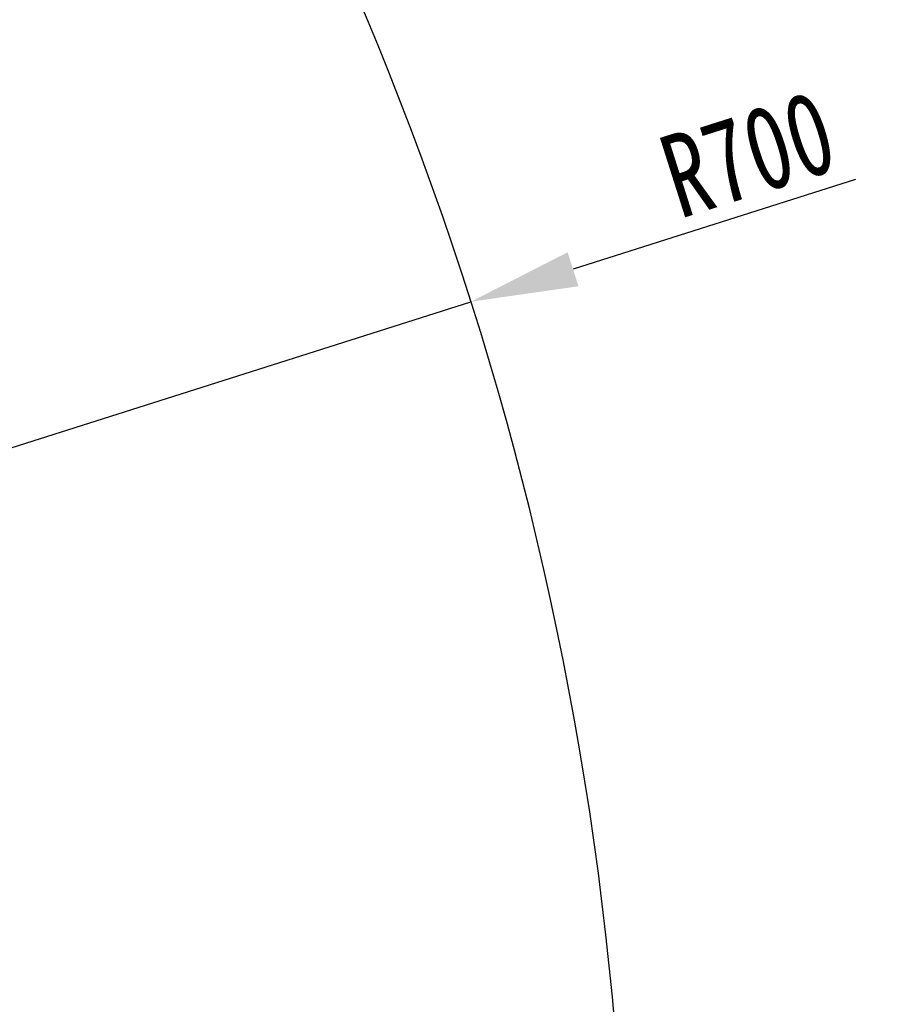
# Model space of a CAD drawing. Header units: millimetres. Extents: x 5717 to 9500, y -822 to 3039.
# Tile 16 of 31: x 7720 to 7903, y 875 to 1082. Entities that reach past the tile are written whole.
import ezdxf

# ---------------------------------------------------------------- set-up
doc = ezdxf.new("R2010")
doc.units = ezdxf.units.MM
doc.header["$PDSIZE"] = -1
doc.styles.get("Standard").update_dxf_attribs({"font": 'geniso.shx'})
doc.dimstyles.new('ISO-25', dxfattribs={"dimscale": 5, "dimtxt": 3.5, "dimasz": 4.5, "dimexe": 3.5, "dimexo": 0.625, "dimtad": 1, "dimdec": 1, "dimtxsty": 'Standard', "dimcen": 2.5, "dimclrd": 1, "dimclre": 1, "dimadec": 0, "dimazin": 0, "dimtfac": 1, "dimtdec": 1, "dimtmove": 1, "dimatfit": 3, "dimfxl": 1, "dimarcsym": 0})

# ---------------------------------------------------------------- blocks, each defined once
blk = doc.blocks.new('*D32')
at = {"color": 1, "lineweight": -2, "transparency": 16777216}
for p, q in [((7895.879719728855, 1048.55340670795), (7836.596367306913, 1029.741138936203)), ((7147.937810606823, 811.2104951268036), (7815.150253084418, 1022.935686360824))]:
    blk.add_line(p, q, dxfattribs=at)
at = {"color": 1, "transparency": 16777216}
blk.add_solid([(7835.462125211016, 1033.315491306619), (7837.730609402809, 1026.166786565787), (7815.150253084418, 1022.935686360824)], dxfattribs=at)
at = {"layer": 'Defpoints', "color": 0, "transparency": 16777216}
for p in [(7815.150253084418, 1022.935686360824), (7147.937810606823, 811.2104951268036)]:
    blk.add_point(p, dxfattribs=at)
at = {"color": 0, "transparency": 16777216, "insert": (7873.369333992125, 1053.868781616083), "char_height": 17.5, "attachment_point": 5, "rotation": 17.605690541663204}
blk.add_mtext('{\\fHYSWLongFangSong|b1|i0|c134|p2;R700}', dxfattribs=at)

msp = doc.modelspace()

# ---------------------------------------------------------------- linework, layer by layer
at = {"color": 4}
msp.add_arc((7147.937810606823, 811.2104951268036), 700, 224.9999999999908, 135.0000000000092, dxfattribs=at)

# ---------------------------------------------------------------- dimensions: what is measured, and where the dimension line sits
dim = msp.add_radius_dim(center=(7147.937810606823, 811.2104951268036), mpoint=(7815.150253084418, 1022.935686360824), text='{\\fHYSWLongFangSong|b1|i0|c134|p2;<>}', dimstyle='ISO-25')
dim.commit()
dim.dimension.update_dxf_attribs({"geometry": '*D32', "text_midpoint": (7873.369333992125, 1053.868781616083)})

doc.saveas('drawing.dxf')
